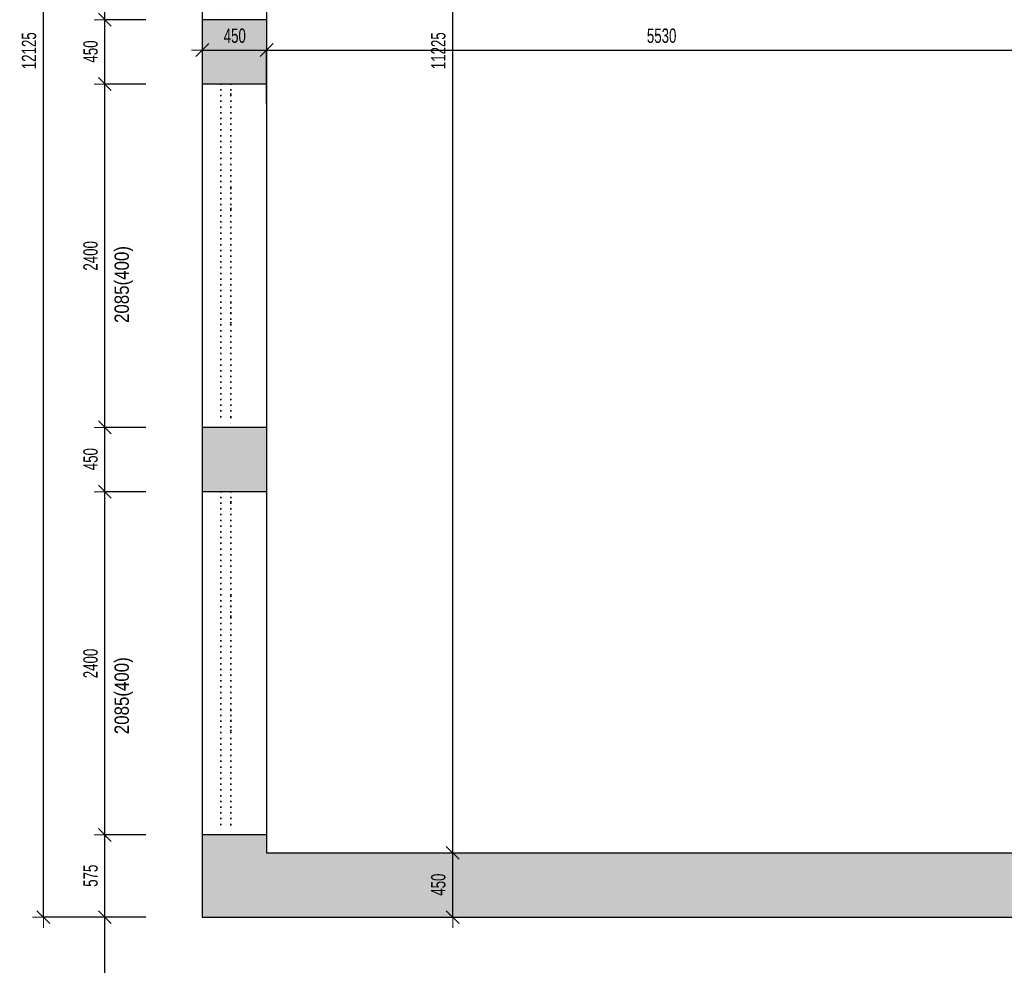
# Model space of a CAD drawing. Header units: millimetres. Extents: x -19215 to 25158, y -68454 to -42345.
# Tile 4 of 23: x -19215 to -12327, y -57933 to -51322. Entities that reach past the tile are written whole.
import ezdxf

# ---------------------------------------------------------------- set-up
doc = ezdxf.new("R2010")
doc.units = ezdxf.units.MM
doc.header["$PDMODE"] = 65
doc.linetypes.add('Teckovana 0.5x_2', pattern=[40, 0, -40])
doc.layers.add('XR$1$1.NP - STÁVAJÍCÍ_1', color=7, linetype='Continuous', lineweight=25)
doc.layers.add('XR$2$1.NP - KOTY_1', color=7, linetype='Continuous', lineweight=25)
doc.styles.add('ARIALNARROW', font='ARIALN.TTF')
doc.dimstyles.new('DIMSTYLE_3', dxfattribs={"dimtxt": 100, "dimasz": 150, "dimexe": 0, "dimexo": 0, "dimgap": 50, "dimtad": 2, "dimdec": 0, "dimrnd": 5, "dimdsep": 46, "dimtxsty": 'ARIALNARROW', "dimblk1": 'ALL_ML_STRICH', "dimblk2": 'ALL_ML_STRICH', "dimsah": 1, "dimcen": 0, "dimclrd": 96, "dimclre": 96, "dimclrt": 96, "dimadec": 0, "dimazin": 0, "dimtfac": 1, "dimtdec": 0, "dimtix": 1, "dimtmove": 2, "dimatfit": 3, "dimfxl": 0, "dimtzin": 0, "dimlwd": 0, "dimlwe": 13, "dimarcsym": 0})

# ---------------------------------------------------------------- blocks, each defined once
blk = doc.blocks.new('ALL_ML_STRICH')
at = {"color": 0, "linetype": 'ByBlock', "lineweight": -2}
for p, q in [((0, -0.5), (0, 0.5)), ((-1, 0), (0.5, 0)), ((-0.3, -0.3), (0.3, 0.3))]:
    blk.add_line(p, q, dxfattribs=at)
blk = doc.blocks.new('*D70')
at = {"layer": 'DEFPOINTS', "color": 96, "linetype": 'Continuous', "lineweight": 13}
for p in [(-17487.8, -51534.2), (-17487.8, -52012.1), (-11957.8, -52012.1)]:
    blk.add_point(p, dxfattribs=at)
at = {"layer": 'XR$2$1.NP - KOTY_1', "color": 96, "linetype": 'Continuous', "lineweight": -2}
for p, q in [((-17487.8, -51912.1), (-17487.8, -51534.2)), ((-17487.8, -51534.2), (-11957.8, -51534.2)), ((-11957.8, -51912.1), (-11957.8, -51534.2))]:
    blk.add_line(p, q, dxfattribs=at)
at = {"layer": 'XR$2$1.NP - KOTY_1', "color": 96, "linetype": 'Continuous', "lineweight": 13, "xscale": 150, "yscale": 150, "zscale": 150, "rotation": 180}
blk.add_blockref('ALL_ML_STRICH', (-17487.8, -51534.2), dxfattribs=at)
at = {"layer": 'XR$2$1.NP - KOTY_1', "color": 96, "linetype": 'Continuous', "lineweight": 13, "xscale": 150, "yscale": 150, "zscale": 150}
blk.add_blockref('ALL_ML_STRICH', (-11957.8, -51534.2), dxfattribs=at)
at = {"layer": 'XR$2$1.NP - KOTY_1', "color": 96, "linetype": 'Continuous', "lineweight": 13, "insert": (-14723.9, -51434.2), "char_height": 100, "width": 324.571, "attachment_point": 5, "style": 'ARIALNARROW'}
blk.add_mtext('\\W0.81;\\A1;{5530}', dxfattribs=at)
blk = doc.blocks.new('*D80')
at = {"layer": 'DEFPOINTS', "color": 96, "linetype": 'Continuous', "lineweight": 13}
for p in [(-17937.8, -51534.2), (-17937.8, -51535.7), (-17487.8, -52012.1)]:
    blk.add_point(p, dxfattribs=at)
at = {"layer": 'XR$2$1.NP - KOTY_1', "color": 96, "linetype": 'Continuous', "lineweight": -2}
for p, q in [((-17937.8, -51435.7), (-17937.8, -51534.2)), ((-17937.8, -51534.2), (-17487.8, -51534.2)), ((-17487.8, -51912.1), (-17487.8, -51534.2))]:
    blk.add_line(p, q, dxfattribs=at)
at = {"layer": 'XR$2$1.NP - KOTY_1', "color": 96, "linetype": 'Continuous', "lineweight": 13, "xscale": 150, "yscale": 150, "zscale": 150, "rotation": 180}
blk.add_blockref('ALL_ML_STRICH', (-17937.8, -51534.2), dxfattribs=at)
at = {"layer": 'XR$2$1.NP - KOTY_1', "color": 96, "linetype": 'Continuous', "lineweight": 13, "xscale": 150, "yscale": 150, "zscale": 150}
blk.add_blockref('ALL_ML_STRICH', (-17487.8, -51534.2), dxfattribs=at)
at = {"layer": 'XR$2$1.NP - KOTY_1', "color": 96, "linetype": 'Continuous', "lineweight": 13, "insert": (-17710.3, -51434.2), "char_height": 100, "width": 243.429, "attachment_point": 5, "style": 'ARIALNARROW'}
blk.add_mtext('\\W0.81;\\A1;{450}', dxfattribs=at)
blk = doc.blocks.new('*D82')
at = {"layer": 'DEFPOINTS', "color": 96, "linetype": 'Continuous', "lineweight": 13}
for p in [(-16206.3, -45921.7), (-16185.8, -57146.7), (-16185.8, -57146.7)]:
    blk.add_point(p, dxfattribs=at)
at = {"layer": 'XR$2$1.NP - KOTY_1', "color": 96, "linetype": 'Continuous', "lineweight": -2}
for p, q in [((-16106.3, -45921.7), (-16185.8, -45921.7)), ((-16185.8, -57146.7), (-16185.8, -45921.7)), ((-16285.8, -57146.7), (-16185.8, -57146.7))]:
    blk.add_line(p, q, dxfattribs=at)
at = {"layer": 'XR$2$1.NP - KOTY_1', "color": 96, "linetype": 'Continuous', "lineweight": 13, "xscale": 150, "yscale": 150, "zscale": 150}
for p, rotation in [((-16185.8, -45921.7), 90), ((-16185.8, -57146.7), 270)]:
    blk.add_blockref('ALL_ML_STRICH', p, dxfattribs=dict(at, rotation=rotation))
at = {"layer": 'XR$2$1.NP - KOTY_1', "color": 96, "linetype": 'Continuous', "lineweight": 13, "insert": (-16285.8, -51538.8), "char_height": 100, "width": 405.714, "attachment_point": 5, "rotation": 90, "style": 'ARIALNARROW'}
blk.add_mtext('\\W0.81;\\A1;{11225}', dxfattribs=at)
blk = doc.blocks.new('*D83')
at = {"layer": 'DEFPOINTS', "color": 96, "linetype": 'Continuous', "lineweight": 13}
for p in [(-16185.8, -57146.7), (-16185.8, -57596.7), (-16185.8, -57596.7)]:
    blk.add_point(p, dxfattribs=at)
at = {"layer": 'XR$2$1.NP - KOTY_1', "color": 96, "linetype": 'Continuous', "lineweight": -2}
for p, q in [((-16285.8, -57146.7), (-16185.8, -57146.7)), ((-16185.8, -57596.7), (-16185.8, -57146.7)), ((-16285.8, -57596.7), (-16185.8, -57596.7))]:
    blk.add_line(p, q, dxfattribs=at)
at = {"layer": 'XR$2$1.NP - KOTY_1', "color": 96, "linetype": 'Continuous', "lineweight": 13, "xscale": 150, "yscale": 150, "zscale": 150}
for p, rotation in [((-16185.8, -57146.7), 90), ((-16185.8, -57596.7), 270)]:
    blk.add_blockref('ALL_ML_STRICH', p, dxfattribs=dict(at, rotation=rotation))
at = {"layer": 'XR$2$1.NP - KOTY_1', "color": 96, "linetype": 'Continuous', "lineweight": 13, "insert": (-16285.8, -57369.1), "char_height": 100, "width": 243.429, "attachment_point": 5, "rotation": 90, "style": 'ARIALNARROW'}
blk.add_mtext('\\W0.81;\\A1;{450}', dxfattribs=at)
blk = doc.blocks.new('*D221')
at = {"layer": 'DEFPOINTS', "color": 96, "linetype": 'Continuous', "lineweight": 13}
for p in [(-18231.8, -48921.7), (-18618.9, -51321.7), (-18231.8, -51321.7)]:
    blk.add_point(p, dxfattribs=at)
at = {"layer": 'XR$2$1.NP - KOTY_1', "color": 96, "linetype": 'Continuous', "lineweight": -2}
for p, q in [((-18331.8, -48921.7), (-18618.9, -48921.7)), ((-18618.9, -51321.7), (-18618.9, -48921.7)), ((-18331.8, -51321.7), (-18618.9, -51321.7))]:
    blk.add_line(p, q, dxfattribs=at)
at = {"layer": 'XR$2$1.NP - KOTY_1', "color": 96, "linetype": 'Continuous', "lineweight": 13, "xscale": 150, "yscale": 150, "zscale": 150}
for p, rotation in [((-18618.9, -48921.7), 90), ((-18618.9, -51321.7), 270)]:
    blk.add_blockref('ALL_ML_STRICH', p, dxfattribs=dict(at, rotation=rotation))
at = {"layer": 'XR$2$1.NP - KOTY_1', "color": 96, "linetype": 'Continuous', "lineweight": 13, "insert": (-18718.9, -50122.7), "char_height": 100, "width": 324.571, "attachment_point": 5, "rotation": 90, "style": 'ARIALNARROW'}
blk.add_mtext('\\W0.81;\\A1;{2400}', dxfattribs=at)
blk = doc.blocks.new('*D222')
at = {"layer": 'DEFPOINTS', "color": 96, "linetype": 'Continuous', "lineweight": 13}
for p in [(-18231.8, -51321.7), (-18618.9, -51771.7), (-18231.8, -51771.7)]:
    blk.add_point(p, dxfattribs=at)
at = {"layer": 'XR$2$1.NP - KOTY_1', "color": 96, "linetype": 'Continuous', "lineweight": -2}
for p, q in [((-18331.8, -51321.7), (-18618.9, -51321.7)), ((-18618.9, -51771.7), (-18618.9, -51321.7)), ((-18331.8, -51771.7), (-18618.9, -51771.7))]:
    blk.add_line(p, q, dxfattribs=at)
at = {"layer": 'XR$2$1.NP - KOTY_1', "color": 96, "linetype": 'Continuous', "lineweight": 13, "xscale": 150, "yscale": 150, "zscale": 150}
for p, rotation in [((-18618.9, -51321.7), 90), ((-18618.9, -51771.7), 270)]:
    blk.add_blockref('ALL_ML_STRICH', p, dxfattribs=dict(at, rotation=rotation))
at = {"layer": 'XR$2$1.NP - KOTY_1', "color": 96, "linetype": 'Continuous', "lineweight": 13, "insert": (-18718.9, -51544.1), "char_height": 100, "width": 243.429, "attachment_point": 5, "rotation": 90, "style": 'ARIALNARROW'}
blk.add_mtext('\\W0.81;\\A1;{450}', dxfattribs=at)
blk = doc.blocks.new('*D223')
at = {"layer": 'DEFPOINTS', "color": 96, "linetype": 'Continuous', "lineweight": 13}
for p in [(-18231.8, -51771.7), (-18618.9, -54171.7), (-18231.8, -54171.7)]:
    blk.add_point(p, dxfattribs=at)
at = {"layer": 'XR$2$1.NP - KOTY_1', "color": 96, "linetype": 'Continuous', "lineweight": -2}
for p, q in [((-18331.8, -51771.7), (-18618.9, -51771.7)), ((-18618.9, -54171.7), (-18618.9, -51771.7)), ((-18331.8, -54171.7), (-18618.9, -54171.7))]:
    blk.add_line(p, q, dxfattribs=at)
at = {"layer": 'XR$2$1.NP - KOTY_1', "color": 96, "linetype": 'Continuous', "lineweight": 13, "xscale": 150, "yscale": 150, "zscale": 150}
for p, rotation in [((-18618.9, -51771.7), 90), ((-18618.9, -54171.7), 270)]:
    blk.add_blockref('ALL_ML_STRICH', p, dxfattribs=dict(at, rotation=rotation))
at = {"layer": 'XR$2$1.NP - KOTY_1', "color": 96, "linetype": 'Continuous', "lineweight": 13, "insert": (-18718.9, -52972.7), "char_height": 100, "width": 324.571, "attachment_point": 5, "rotation": 90, "style": 'ARIALNARROW'}
blk.add_mtext('\\W0.81;\\A1;{2400}', dxfattribs=at)
blk = doc.blocks.new('*D224')
at = {"layer": 'DEFPOINTS', "color": 96, "linetype": 'Continuous', "lineweight": 13}
for p in [(-18231.8, -54171.7), (-18618.9, -54621.7), (-18231.8, -54621.7)]:
    blk.add_point(p, dxfattribs=at)
at = {"layer": 'XR$2$1.NP - KOTY_1', "color": 96, "linetype": 'Continuous', "lineweight": -2}
for p, q in [((-18331.8, -54171.7), (-18618.9, -54171.7)), ((-18618.9, -54621.7), (-18618.9, -54171.7)), ((-18331.8, -54621.7), (-18618.9, -54621.7))]:
    blk.add_line(p, q, dxfattribs=at)
at = {"layer": 'XR$2$1.NP - KOTY_1', "color": 96, "linetype": 'Continuous', "lineweight": 13, "xscale": 150, "yscale": 150, "zscale": 150}
for p, rotation in [((-18618.9, -54171.7), 90), ((-18618.9, -54621.7), 270)]:
    blk.add_blockref('ALL_ML_STRICH', p, dxfattribs=dict(at, rotation=rotation))
at = {"layer": 'XR$2$1.NP - KOTY_1', "color": 96, "linetype": 'Continuous', "lineweight": 13, "insert": (-18718.9, -54394.1), "char_height": 100, "width": 243.429, "attachment_point": 5, "rotation": 90, "style": 'ARIALNARROW'}
blk.add_mtext('\\W0.81;\\A1;{450}', dxfattribs=at)
blk = doc.blocks.new('*D225')
at = {"layer": 'DEFPOINTS', "color": 96, "linetype": 'Continuous', "lineweight": 13}
for p in [(-18231.8, -54621.7), (-18618.9, -57021.7), (-18231.8, -57021.7)]:
    blk.add_point(p, dxfattribs=at)
at = {"layer": 'XR$2$1.NP - KOTY_1', "color": 96, "linetype": 'Continuous', "lineweight": -2}
for p, q in [((-18331.8, -54621.7), (-18618.9, -54621.7)), ((-18618.9, -57021.7), (-18618.9, -54621.7)), ((-18331.8, -57021.7), (-18618.9, -57021.7))]:
    blk.add_line(p, q, dxfattribs=at)
at = {"layer": 'XR$2$1.NP - KOTY_1', "color": 96, "linetype": 'Continuous', "lineweight": 13, "xscale": 150, "yscale": 150, "zscale": 150}
for p, rotation in [((-18618.9, -54621.7), 90), ((-18618.9, -57021.7), 270)]:
    blk.add_blockref('ALL_ML_STRICH', p, dxfattribs=dict(at, rotation=rotation))
at = {"layer": 'XR$2$1.NP - KOTY_1', "color": 96, "linetype": 'Continuous', "lineweight": 13, "insert": (-18718.9, -55822.7), "char_height": 100, "width": 324.571, "attachment_point": 5, "rotation": 90, "style": 'ARIALNARROW'}
blk.add_mtext('\\W0.81;\\A1;{2400}', dxfattribs=at)
blk = doc.blocks.new('*D226')
at = {"layer": 'DEFPOINTS', "color": 96, "linetype": 'Continuous', "lineweight": 13}
for p in [(-18231.8, -57021.7), (-18618.9, -57596.7), (-18231.8, -57596.7)]:
    blk.add_point(p, dxfattribs=at)
at = {"layer": 'XR$2$1.NP - KOTY_1', "color": 96, "linetype": 'Continuous', "lineweight": -2}
for p, q in [((-18331.8, -57021.7), (-18618.9, -57021.7)), ((-18618.9, -57596.7), (-18618.9, -57021.7)), ((-18331.8, -57596.7), (-18618.9, -57596.7))]:
    blk.add_line(p, q, dxfattribs=at)
at = {"layer": 'XR$2$1.NP - KOTY_1', "color": 96, "linetype": 'Continuous', "lineweight": 13, "xscale": 150, "yscale": 150, "zscale": 150}
for p, rotation in [((-18618.9, -57021.7), 90), ((-18618.9, -57596.7), 270)]:
    blk.add_blockref('ALL_ML_STRICH', p, dxfattribs=dict(at, rotation=rotation))
at = {"layer": 'XR$2$1.NP - KOTY_1', "color": 96, "linetype": 'Continuous', "lineweight": 13, "insert": (-18718.9, -57306.6), "char_height": 100, "width": 243.429, "attachment_point": 5, "rotation": 90, "style": 'ARIALNARROW'}
blk.add_mtext('\\W0.81;\\A1;{575}', dxfattribs=at)
blk = doc.blocks.new('*D227')
at = {"layer": 'DEFPOINTS', "color": 96, "linetype": 'Continuous', "lineweight": 13}
for p in [(-18231.8, -57596.7), (-18618.9, -59666.7), (-18231.8, -59666.7)]:
    blk.add_point(p, dxfattribs=at)
at = {"layer": 'XR$2$1.NP - KOTY_1', "color": 96, "linetype": 'Continuous', "lineweight": -2}
for p, q in [((-18331.8, -57596.7), (-18618.9, -57596.7)), ((-18618.9, -59666.7), (-18618.9, -57596.7)), ((-18331.8, -59666.7), (-18618.9, -59666.7))]:
    blk.add_line(p, q, dxfattribs=at)
at = {"layer": 'XR$2$1.NP - KOTY_1', "color": 96, "linetype": 'Continuous', "lineweight": 13, "xscale": 150, "yscale": 150, "zscale": 150}
for p, rotation in [((-18618.9, -57596.7), 90), ((-18618.9, -59666.7), 270)]:
    blk.add_blockref('ALL_ML_STRICH', p, dxfattribs=dict(at, rotation=rotation))
at = {"layer": 'XR$2$1.NP - KOTY_1', "color": 96, "linetype": 'Continuous', "lineweight": 13, "insert": (-18718.9, -58632.7), "char_height": 100, "width": 324.571, "attachment_point": 5, "rotation": 90, "style": 'ARIALNARROW'}
blk.add_mtext('\\W0.81;\\A1;{2070}', dxfattribs=at)
blk = doc.blocks.new('*D228')
at = {"layer": 'DEFPOINTS', "color": 96, "linetype": 'Continuous', "lineweight": 13}
for p in [(-18231.8, -45471.7), (-19049.3, -57596.7), (-18231.8, -57596.7)]:
    blk.add_point(p, dxfattribs=at)
at = {"layer": 'XR$2$1.NP - KOTY_1', "color": 96, "linetype": 'Continuous', "lineweight": -2}
for p, q in [((-18331.8, -45471.7), (-19049.3, -45471.7)), ((-19049.3, -57596.7), (-19049.3, -45471.7)), ((-18331.8, -57596.7), (-19049.3, -57596.7))]:
    blk.add_line(p, q, dxfattribs=at)
at = {"layer": 'XR$2$1.NP - KOTY_1', "color": 96, "linetype": 'Continuous', "lineweight": 13, "xscale": 150, "yscale": 150, "zscale": 150}
for p, rotation in [((-19049.3, -45471.7), 90), ((-19049.3, -57596.7), 270)]:
    blk.add_blockref('ALL_ML_STRICH', p, dxfattribs=dict(at, rotation=rotation))
at = {"layer": 'XR$2$1.NP - KOTY_1', "color": 96, "linetype": 'Continuous', "lineweight": 13, "insert": (-19149.3, -51538.8), "char_height": 100, "width": 405.714, "attachment_point": 5, "rotation": 90, "style": 'ARIALNARROW'}
blk.add_mtext('\\W0.81;\\A1;{12125}', dxfattribs=at)

msp = doc.modelspace()

# ---------------------------------------------------------------- hatches: boundary and pattern name
at = {"layer": 'XR$1$1.NP - STÁVAJÍCÍ_1', "linetype": 'Continuous', "lineweight": 13}
for points in [[(-17937.8, -51771.7), (-17487.8, -51771.7), (-17487.8, -51321.7), (-17937.8, -51321.7)], [(-11507.8, -54166.7), (-9807.8, -54166.7), (-9807.8, -54266.7), (-9707.8, -54266.7), (-9707.8, -54166.7), (-7807.8, -54166.7), (-7807.8, -53566.7), (-8807.8, -53566.7), (-8807.8, -54016.7), (-10607.8, -54016.7), (-10607.8, -53566.7), (-11507.8, -53566.7), (-11507.8, -53466.7), (-11957.8, -53466.7), (-11957.8, -57146.7), (-17487.8, -57146.7), (-17487.8, -57021.7), (-17937.8, -57021.7), (-17937.8, -57596.7), (-11007.8, -57596.7), (-11007.8, -57146.7), (-11507.8, -56646.7)], [(-17937.8, -54621.7), (-17487.8, -54621.7), (-17487.8, -54171.7), (-17937.8, -54171.7)]]:
    msp.add_hatch(color=254, dxfattribs=at).paths.add_polyline_path(points)

# ---------------------------------------------------------------- linework, layer by layer
at = {"layer": 'XR$1$1.NP - STÁVAJÍCÍ_1', "color": 250, "linetype": 'Continuous', "lineweight": 25}
for p, q in [((-17937.8, -48921.7), (-17937.8, -51321.7)), ((-17487.8, -48921.7), (-17487.8, -51321.7)), ((-17937.8, -51321.7), (-17937.8, -51771.7)), ((-17487.8, -51321.7), (-17937.8, -51321.7)), ((-17487.8, -51321.7), (-17487.8, -51771.7)), ((-17487.8, -51771.7), (-17937.8, -51771.7)), ((-17937.8, -51771.7), (-17937.8, -54171.7)), ((-17487.8, -51771.7), (-17487.8, -54171.7)), ((-17937.8, -54171.7), (-17937.8, -54621.7)), ((-17487.8, -54171.7), (-17937.8, -54171.7)), ((-17487.8, -54171.7), (-17487.8, -54621.7)), ((-17487.8, -54621.7), (-17937.8, -54621.7)), ((-17937.8, -54621.7), (-17937.8, -57021.7)), ((-17487.8, -54621.7), (-17487.8, -57021.7)), ((-17937.8, -57021.7), (-17937.8, -57596.7)), ((-17487.8, -57021.7), (-17937.8, -57021.7)), ((-17487.8, -57021.7), (-17487.8, -57146.7)), ((-17487.8, -57146.7), (-11957.8, -57146.7)), ((-17937.8, -57596.7), (-11007.8, -57596.7))]:
    msp.add_line(p, q, dxfattribs=at)
at = {"layer": 'XR$1$1.NP - STÁVAJÍCÍ_1', "color": 7, "linetype": 'Teckovana 0.5x_2', "lineweight": 35}
for p, q in [((-17807.8, -48921.7), (-17807.8, -51321.7)), ((-17737.8, -48921.7), (-17737.8, -51321.7)), ((-17807.8, -51771.7), (-17807.8, -54171.7)), ((-17737.8, -51771.7), (-17737.8, -54171.7)), ((-17737.8, -51841.7), (-17807.8, -51841.7)), ((-17737.8, -52501.7), (-17807.8, -52501.7)), ((-17737.8, -52571.7), (-17807.8, -52571.7)), ((-17737.8, -52641.7), (-17807.8, -52641.7)), ((-17737.8, -53301.7), (-17807.8, -53301.7)), ((-17737.8, -53371.7), (-17807.8, -53371.7)), ((-17737.8, -53441.7), (-17807.8, -53441.7)), ((-17737.8, -54101.7), (-17807.8, -54101.7)), ((-17807.8, -54621.7), (-17807.8, -57021.7)), ((-17737.8, -54621.7), (-17737.8, -57021.7)), ((-17737.8, -54691.7), (-17807.8, -54691.7)), ((-17737.8, -55351.7), (-17807.8, -55351.7)), ((-17737.8, -55421.7), (-17807.8, -55421.7)), ((-17737.8, -55491.7), (-17807.8, -55491.7)), ((-17737.8, -56151.7), (-17807.8, -56151.7)), ((-17737.8, -56221.7), (-17807.8, -56221.7)), ((-17737.8, -56291.7), (-17807.8, -56291.7)), ((-17737.8, -56951.7), (-17807.8, -56951.7))]:
    msp.add_line(p, q, dxfattribs=at)

# ---------------------------------------------------------------- texts
at = {"layer": 'XR$2$1.NP - KOTY_1', "color": 96, "linetype": 'Continuous', "lineweight": 18, "char_height": 100, "width": 588.391, "attachment_point": 5, "rotation": 90, "style": 'ARIALNARROW'}
for insert in [(-18486.3, -53173.1), (-18486.3, -56048.1)]:
    msp.add_mtext('\\W1.03;2085(400)', dxfattribs=dict(at, insert=insert))

# ---------------------------------------------------------------- dimensions: what is measured, and where the dimension line sits
at = {"layer": 'XR$2$1.NP - KOTY_1', "color": 96, "linetype": 'Continuous', "lineweight": 13}
for base, p1, p2, picture, middle in [((-19049.3, -45471.7), (-18331.8, -57596.7), (-18331.8, -45471.7), '*D228', (-19149.3, -51538.8)), ((-16185.8, -45921.7), (-16285.8, -57146.7), (-16106.3, -45921.7), '*D82', (-16285.8, -51538.8)), ((-18618.9, -48921.7), (-18331.8, -51321.7), (-18331.8, -48921.7), '*D221', (-18718.9, -50122.7)), ((-18618.9, -51321.7), (-18331.8, -51771.7), (-18331.8, -51321.7), '*D222', (-18718.9, -51544.1)), ((-18618.9, -51771.7), (-18331.8, -54171.7), (-18331.8, -51771.7), '*D223', (-18718.9, -52972.7)), ((-18618.9, -54171.7), (-18331.8, -54621.7), (-18331.8, -54171.7), '*D224', (-18718.9, -54394.1)), ((-18618.9, -54621.7), (-18331.8, -57021.7), (-18331.8, -54621.7), '*D225', (-18718.9, -55822.7)), ((-18618.9, -57021.7), (-18331.8, -57596.7), (-18331.8, -57021.7), '*D226', (-18718.9, -57306.6)), ((-16185.8, -57146.7), (-16285.8, -57596.7), (-16285.8, -57146.7), '*D83', (-16285.8, -57369.1)), ((-18618.9, -57596.7), (-18331.8, -59666.7), (-18331.8, -57596.7), '*D227', (-18718.9, -58632.7))]:
    dim = msp.add_linear_dim(base=base, p1=p1, p2=p2, angle=90, dimstyle='DIMSTYLE_3', override={"dimpost": '<>', "dimclrd": 96, "dimclre": 96, "dimclrt": 96, "dimlwd": 0, "dimlwe": 13}, dxfattribs=at)
    dim.commit()
    dim.dimension.update_dxf_attribs({"geometry": picture, "text_midpoint": middle, "dimtype": 160})
for base, p1, p2, picture, middle in [((-17487.8, -51534.2), (-17937.8, -51435.7), (-17487.8, -51912.1), '*D80', (-17710.3, -51434.2)), ((-11957.8, -51534.2), (-17487.8, -51912.1), (-11957.8, -51912.1), '*D70', (-14723.9, -51434.2))]:
    dim = msp.add_linear_dim(base=base, p1=p1, p2=p2, dimstyle='DIMSTYLE_3', override={"dimpost": '<>', "dimclrd": 96, "dimclre": 96, "dimclrt": 96, "dimlwd": 0, "dimlwe": 13}, dxfattribs=at)
    dim.commit()
    dim.dimension.update_dxf_attribs({"geometry": picture, "text_midpoint": middle, "dimtype": 160})

doc.saveas('drawing.dxf')
